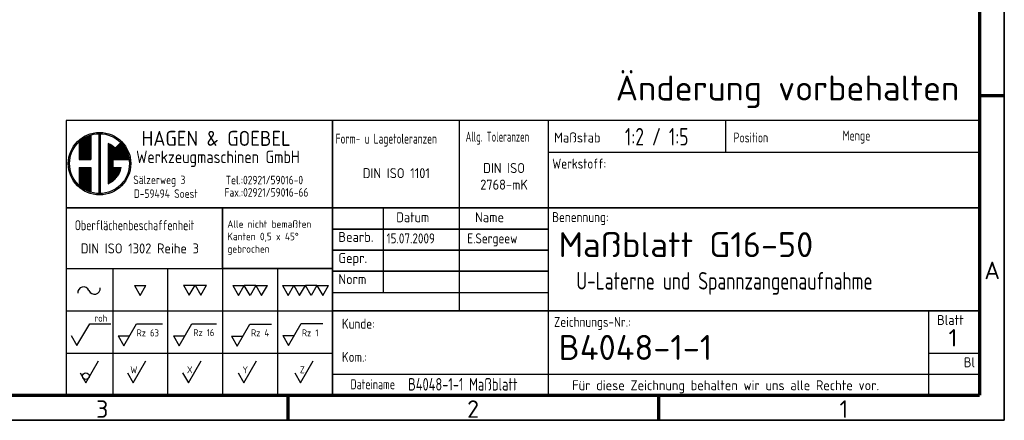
# Model space of a CAD drawing. Header units: millimetres. Extents: x 10 to 1178, y 10 to 831.
# Tile 6 of 8: x 784 to 1178, y 10 to 170. Entities that reach past the tile are written whole.
import ezdxf
from ezdxf.enums import TextEntityAlignment as Align

# ---------------------------------------------------------------- set-up
doc = ezdxf.new("R2010")
doc.units = ezdxf.units.MM
doc.header["$LTSCALE"] = 2
doc.layers.get('0').update_dxf_attribs({"lineweight": 25})
for name, color, linetype, lineweight in [('AM_BOR', 7, 'Continuous', 50), ('Rahmen (ISO)', 7, 'Continuous', 70), ('Symbol (ISO)', 7, 'Continuous', 25), ('Titel (ISO)', 7, 'Continuous', 50)]:
    doc.layers.add(name, color=color, linetype=linetype, lineweight=lineweight)
doc.styles.add('ACDINTS_30', font='isocp.shx')
doc.styles.add('ACDINTS_31', font='isocp.shx')
doc.styles.add('ACDINTS_32', font='isocp.shx')
doc.styles.add('ACDINTS_33', font='isocp.shx')
doc.styles.add('ACDINTS_34', font='isocp.shx')
doc.styles.add('ACDINTS_35', font='isocp.shx')
doc.styles.add('ACDINTS_40', font='isocp.shx')
doc.styles.add('ACDINTS_41', font='isocp.shx')
doc.styles.add('Notiztext (DIN)', font='isocpeur.ttf')
doc.styles.get("Standard").update_dxf_attribs({"font": 'ISOCP.shx'})
doc.styles.add('TextStyle32', font='isocp.shx')
doc.styles.add('TextStyle51', font='isocp.shx', dxfattribs={"width": 0.8})
doc.styles.add('TextStyle52', font='isocp.shx', dxfattribs={"width": 0.8})
doc.styles.add('TextStyle53', font='isocp.shx')
doc.styles.add('TextStyle54', font='isocp.shx')
doc.styles.add('TextStyle55', font='isocp.shx', dxfattribs={"width": 0.8})
doc.styles.add('TextStyle56', font='isocp.shx', dxfattribs={"width": 0.8})
doc.styles.add('TextStyle59', font='isocp.shx', dxfattribs={"width": 0.8})
doc.styles.add('TextStyle60', font='isocp.shx', dxfattribs={"width": 0.8})
doc.styles.add('TextStyle61', font='isocp.shx', dxfattribs={"width": 0.8})
doc.styles.add('TextStyle62', font='isocp.shx')
doc.styles.add('TextStyle63', font='isocp.shx')
doc.styles.add('TextStyle64', font='isocp.shx', dxfattribs={"width": 0.8})
doc.styles.add('TextStyle65', font='isocp.shx', dxfattribs={"width": 0.8})

# ---------------------------------------------------------------- blocks, each defined once
blk = doc.blocks.new('Ränder Hagen+Goebel Rahmen')
at = {"layer": 'Rahmen (ISO)', "linetype": 'Continuous', "lineweight": 35}
for p in [(589, 415), (5, 5)]:
    blk.add_line(p, (589, 5), dxfattribs=at)
at = {"layer": 'Rahmen (ISO)'}
for p, q in [((584, 410), (584, 10)), ((584, 70), (589, 70)), ((10, 10), (584, 10)), ((445.5, 10), (445.5, 5)), ((519.75, 10), (519.75, 5))]:
    blk.add_line(p, q, dxfattribs=at)
at = {"layer": 'Symbol (ISO)', "char_height": 3.5, "style": 'Notiztext (DIN)'}
for s, insert, attachment_point in [('A', (585, 35), 4), ('3', (408.375, 9), 2), ('2', (482.625, 9), 2), ('1', (556.875, 9), 2)]:
    blk.add_mtext(s, dxfattribs=dict(at, insert=insert, attachment_point=attachment_point))
blk = doc.blocks.new('Schriftfelder Hagen+Goebel')
at = {"color": 7}
for p, q in [((294.29, 154.82), (111.41, 154.82)), ((111.41, 154.82), (111.41, 99.83)), ((294.29, 99.83), (294.29, 154.82)), ((111.41, 99.83), (294.29, 99.83))]:
    blk.add_line(p, q, dxfattribs=at)
at = {"color": 7, "linetype": 'Continuous', "lineweight": 25}
for p, q in [((116.2, 151.88), (116.2, 147.01)), ((116.39, 151.98), (116.39, 147.01)), ((117.99, 152.46), (117.99, 139.96)), ((118.25, 152.46), (118.25, 139.96)), ((114.07, 150.62), (114.07, 147.01)), ((114.34, 150.85), (114.34, 147.01)), ((114.6, 151.05), (114.6, 147.01)), ((114.87, 151.24), (114.87, 147.01)), ((115.13, 151.4), (115.13, 147.01)), ((115.4, 151.54), (115.4, 147.01)), ((115.67, 151.67), (115.67, 147.01)), ((115.93, 151.78), (115.93, 147.01)), ((119.85, 150.25), (119.85, 142.17)), ((120.12, 150.12), (120.12, 142.3)), ((120.38, 149.97), (120.38, 142.45)), ((121.23, 149.31), (122.36, 150.44)), ((121.98, 150.07), (121.98, 147.01)), ((122.25, 150.33), (122.25, 147.01)), ((122.51, 150.25), (122.51, 147.01)), ((122.78, 149.97), (122.78, 147.01)), ((120.65, 149.8), (120.65, 142.62)), ((120.92, 149.6), (120.92, 147.01)), ((121.18, 149.36), (121.18, 147.01)), ((121.45, 149.54), (121.45, 147.01)), ((121.71, 149.8), (121.71, 147.01)), ((123.04, 149.62), (123.04, 147.01)), ((123.31, 149.2), (123.31, 147.01)), ((123.58, 148.68), (123.58, 147.01)), ((123.84, 147.97), (123.84, 147.01)), ((114.07, 147.01), (116.39, 147.01)), ((120.78, 147.01), (124.06, 147.01)), ((120.78, 147.01), (120.78, 145.41)), ((114.07, 145.41), (114.07, 141.8)), ((114.07, 145.41), (116.39, 145.41)), ((114.34, 145.41), (114.34, 141.57)), ((114.6, 145.41), (114.6, 141.37)), ((114.87, 145.41), (114.87, 141.18)), ((115.13, 145.41), (115.13, 141.02)), ((115.4, 145.41), (115.4, 140.88)), ((115.67, 145.41), (115.67, 140.75)), ((115.93, 145.41), (115.93, 140.64)), ((116.2, 145.41), (116.2, 140.54)), ((116.39, 145.41), (116.39, 140.44)), ((120.78, 145.41), (122.44, 145.41)), ((120.92, 145.41), (120.92, 142.82)), ((121.18, 145.41), (121.18, 143.06)), ((121.45, 145.41), (121.45, 143.34)), ((121.71, 145.41), (121.71, 143.68)), ((121.98, 145.41), (121.98, 144.11)), ((122.25, 145.41), (122.25, 144.7)), ((111.41, 125.21), (142.75, 125.21)), ((120.75, 125.21), (120.75, 99.83)), ((131.75, 125.21), (131.75, 99.83)), ((142.75, 125.21), (142.75, 99.83)), ((153.75, 125.21), (153.75, 99.83)), ((111.41, 116.75), (164.75, 116.75)), ((111.41, 108.29), (164.75, 108.29))]:
    blk.add_line(p, q, dxfattribs=at)
at = {"color": 7, "linetype": 'Continuous', "lineweight": 35}
blk.add_line((142.75, 125.21), (164.75, 125.21), dxfattribs=at)
for p, q in [((125.1, 121.84), (127.41, 121.84)), ((125.1, 121.84), (126.25, 119.84)), ((126.25, 119.84), (127.41, 121.84)), ((134.94, 121.85), (137.25, 121.85)), ((134.94, 121.85), (136.1, 119.85)), ((136.1, 119.85), (137.25, 121.85)), ((137.25, 121.85), (138.41, 119.85)), ((137.25, 121.85), (139.56, 121.85)), ((138.41, 119.85), (139.56, 121.85)), ((144.79, 121.84), (147.1, 121.84)), ((144.79, 121.84), (145.94, 119.84)), ((145.94, 119.84), (147.1, 121.84)), ((148.25, 119.84), (147.1, 121.84)), ((149.41, 121.84), (147.1, 121.84)), ((149.41, 121.84), (148.25, 119.84)), ((149.41, 121.84), (150.56, 119.84)), ((149.41, 121.84), (151.72, 121.84)), ((150.56, 119.84), (151.72, 121.84)), ((154.73, 121.84), (155.88, 119.84)), ((154.73, 121.84), (157.04, 121.84)), ((155.88, 119.84), (157.04, 121.84)), ((157.04, 121.84), (159.35, 121.84)), ((157.04, 121.84), (158.19, 119.84)), ((158.19, 119.84), (159.35, 121.84)), ((161.66, 121.84), (159.35, 121.84)), ((160.5, 119.84), (159.35, 121.84)), ((161.66, 121.84), (160.5, 119.84)), ((161.66, 121.84), (163.97, 121.84)), ((161.66, 121.84), (162.81, 119.84)), ((162.81, 119.84), (163.97, 121.84)), ((113.6, 109.77), (116.15, 114.17)), ((116.15, 114.17), (120.35, 114.17)), ((123.01, 109.74), (125.55, 114.14)), ((125.55, 114.14), (130.76, 114.14)), ((134.08, 109.74), (136.62, 114.14)), ((136.62, 114.14), (141.57, 114.14)), ((145.69, 109.7), (148.23, 114.1)), ((148.23, 114.1), (152.55, 114.1)), ((155.96, 109.79), (158.5, 114.19)), ((158.5, 114.19), (162.82, 114.19)), ((112.45, 111.77), (113.6, 109.77)), ((121.85, 111.74), (123.01, 109.74)), ((121.85, 111.74), (124.16, 111.74)), ((132.92, 111.74), (134.08, 109.74)), ((132.92, 111.74), (135.23, 111.74)), ((144.53, 111.7), (146.84, 111.7)), ((144.53, 111.7), (145.69, 109.7)), ((154.81, 111.79), (157.12, 111.79)), ((154.81, 111.79), (155.96, 109.79)), ((115.4, 102.33), (117.94, 106.73)), ((124.85, 102.33), (127.39, 106.73)), ((135.92, 102.33), (138.46, 106.73)), ((147.01, 102.33), (149.55, 106.73)), ((158.39, 102.33), (160.93, 106.73)), ((114.25, 104.33), (115.4, 102.33)), ((123.7, 104.33), (124.85, 102.33)), ((134.76, 104.33), (135.92, 102.33)), ((145.85, 104.33), (147.01, 102.33)), ((157.23, 104.33), (158.39, 102.33))]:
    blk.add_line(p, q)
at = {"color": 7, "lineweight": 35}
blk.add_line((164.75, 120.98), (164.75, 99.83), dxfattribs=at)
at = {"color": 7, "linetype": 'Continuous', "lineweight": 25}
for radius in [6.25, 5.99]:
    blk.add_circle((118.12, 146.21), radius, dxfattribs=at)
blk.add_circle((115.4, 103.66), 0.667)
for start, end in [(45, 66.8002), (293.1998, 349.5243)]:
    blk.add_arc((118.12, 146.21), 4.39, start, end, dxfattribs=at)
for centre, start, end in [((114.92, 120.36), 21.9122, 185.4858), ((117.09, 121.23), 201.9122, 5.4858)]:
    blk.add_arc(centre, 1.17, start, end)
at = {"layer": 'AM_BOR', "color": 7, "linetype": 'Continuous', "lineweight": 35}
for p, q in [((164.75, 154.82), (164.75, 120.98)), ((111.41, 137.35), (294.29, 137.35)), ((142.75, 125.21), (142.75, 137.35))]:
    blk.add_line(p, q, dxfattribs=at)
at = {"layer": 'AM_BOR', "color": 7, "linetype": 'Continuous', "lineweight": 25}
for p, q in [((190.15, 154.82), (190.15, 116.75)), ((207.93, 154.82), (207.93, 99.83)), ((243.49, 154.82), (243.49, 148.49)), ((207.93, 148.49), (294.29, 148.49)), ((174.91, 137.35), (174.91, 120.43)), ((164.75, 120.43), (207.93, 120.43)), ((284.13, 116.75), (284.13, 99.83)), ((284.13, 108.29), (294.29, 108.29)), ((164.75, 104.06), (294.29, 104.06))]:
    blk.add_line(p, q, dxfattribs=at)
at = {"layer": 'AM_BOR', "color": 7, "lineweight": 35}
blk.add_line((164.75, 116.75), (294.29, 116.75), dxfattribs=at)
at = {"layer": 'Titel (ISO)', "color": 7, "linetype": 'Continuous', "lineweight": 35}
for p, q in [((164.75, 133.12), (207.93, 133.12)), ((164.75, 128.89), (207.93, 128.89)), ((207.93, 124.66), (164.75, 124.66))]:
    blk.add_line(p, q, dxfattribs=at)
at = {"color": 7}
blk.add_text('HAGEN & GOEBEL', height=3, dxfattribs=at).set_placement((126.55, 149.76))
at = {"color": 7, "width": 0.9}
for s, height, p in [('Werkzeugmaschinen GmbH', 2.5, (125.45, 146.3)), ('Sälzerweg 3', 1.7, (124.88, 142.11)), ('Tel.:02921/59016-0', 1.7, (143.38, 142.07)), ('D-59494 Soest', 1.7, (124.99, 139.35)), ('Fax.:02921/59016-66', 1.7, (143.13, 139.6))]:
    blk.add_text(s, height=height, dxfattribs=at).set_placement(p)
at = {"color": 7, "style": 'ACDINTS_30', "width": 0.8}
blk.add_text('Oberflächenbeschaffenheit', height=2, dxfattribs=at).set_placement((113.16, 132.88))
at = {"color": 7, "style": 'ACDINTS_30'}
for s, p in [('Gepr.', (165.95, 126.31)), ('Norm', (165.95, 122.08))]:
    blk.add_text(s, height=2, dxfattribs=at).set_placement(p)
at = {"color": 7, "char_height": 2, "attachment_point": 1, "line_spacing_factor": 0.332}
for s, insert in [('\\fISOCP|b0|i0;\\W0.90;\\H2.0000;Werkstoff:', (208.77, 147.21)), ('\\fISOCP|b0|i0;\\W0.90;\\H2.0000;Benennung:', (208.76, 136.5)), ('\\fISOCP|b0|i0;\\W0.90;\\H2.0000;Zeichnungs-Nr.:', (209.11, 115.53))]:
    blk.add_mtext(s, dxfattribs=dict(at, insert=insert))
at = {"char_height": 1.4}
for s, insert, attachment_point, style in [('roh', (117.1, 114.56), 7, 'ACDINTS_40'), ('Rz 63', (125.53, 111.62), 7, 'ACDINTS_40'), ('Rz 16', (136.89, 111.67), 7, 'ACDINTS_40'), ('Rz 4', (148.45, 111.63), 7, 'ACDINTS_40'), ('Rz 1', (158.63, 111.62), 7, 'ACDINTS_40'), ('W', (125.69, 104.24), 9, 'ACDINTS_41'), ('X', (136.76, 104.25), 9, 'ACDINTS_41'), ('Y', (147.85, 104.24), 9, 'ACDINTS_41'), ('Z', (159.23, 104.26), 9, 'ACDINTS_41')]:
    blk.add_mtext(s, dxfattribs=dict(at, insert=insert, attachment_point=attachment_point, style=style))
at = {"color": 7, "insert": (166.66, 115.16), "char_height": 2, "width": 31.2179, "attachment_point": 1, "line_spacing_factor": 0.996}
blk.add_mtext('\\fISOCP|b0|i0;\\W0.90;\\H2.0000;Kunde:\\P\\PKom.:', dxfattribs=at)
at = {"layer": 'AM_BOR', "color": 7, "style": 'ACDINTS_30'}
for s, width, p in [('Form- u Lagetoleranzen', 0.75, (165.41, 150.21)), ('Allg. Toleranzen', 0.7, (191.43, 150.6)), ('Position', 0.8, (245.09, 150.43)), ('Menge', 0.8, (266.9, 150.83)), ('Dateiname', 0.8, (168.36, 101.05))]:
    blk.add_text(s, height=2, dxfattribs=dict(at, width=width)).set_placement(p)
for s, p in [('Maßstab', (209.15, 150.43)), ('Bearb.', (165.95, 130.54))]:
    blk.add_text(s, height=2, dxfattribs=at).set_placement(p)
at = {"layer": 'AM_BOR', "color": 7, "style": 'ACDINTS_32', "width": 0.983632}
blk.add_text('Datum', height=2, dxfattribs=at).set_placement((180.84, 134.48), align=Align.CENTER)
at = {"layer": 'AM_BOR', "color": 7, "style": 'ACDINTS_31'}
blk.add_text('Name', height=2, dxfattribs=at).set_placement((199.12, 134.48), align=Align.RIGHT)
at = {"layer": 'AM_BOR', "color": 7, "style": 'ACDINTS_32'}
for s, p in [('Blatt', (288.5, 113.9)), ('Bl', (292.31, 105.44))]:
    blk.add_text(s, height=2, dxfattribs=at).set_placement(p, align=Align.CENTER)
at = {"layer": 'AM_BOR', "color": 7, "char_height": 2, "line_spacing_factor": 0.332}
for s, insert, attachment_point, style in [('DIN ISO 1101', (177.55, 143.3), 8, 'ACDINTS_34'), ('DIN ISO 1302 Reihe 3', (114.36, 130.23), 1, 'ACDINTS_33'), ('Für diese Zeichnung behalten wir uns alle Rechte vor.', (212.76, 102.85), 1, 'ACDINTS_33')]:
    blk.add_mtext(s, dxfattribs=dict(at, insert=insert, attachment_point=attachment_point, style=style))
at = {"layer": 'AM_BOR', "color": 7, "line_spacing_factor": 0.996}
for s, insert, char_height, width, attachment_point, style in [('DIN ISO 2768-mK', (199.12, 141), 2, 15.0375, 8, 'ACDINTS_34'), (' \\PAlle nicht bemaßten Kanten 0,5 x 45° gebrochen', (143.71, 137.35), 1.5, 20.5101, 1, 'ACDINTS_35')]:
    blk.add_mtext(s, dxfattribs=dict(at, insert=insert, char_height=char_height, width=width, attachment_point=attachment_point, style=style))
at = {"layer": 'AM_BOR', "color": 7}
for tag, p, height, style, width in [('Maßstab:', (223.33, 149.84), 3.5, 'TextStyle64', 0.8), ('Positionsnummer', (254.96, 149.95), 3.5, 'TextStyle61', 0.8), ('Menge', (277.56, 149.84), 3.5, 'TextStyle60', 0.8), ('Material', (224.04, 143.99), 3, 'TextStyle52', 0.8), ('Halbzeug_(1.Zeile)', (261.93, 144.06), 3, 'TextStyle56', 0.8), ('Material_(2.Zeile)', (224.02, 139.81), 3, 'TextStyle51', 0.8), ('Halbzeug_(2.Zeile)', (261.93, 139.78), 3, 'TextStyle55', 0.8), ('ERSTELLUNGSDATUM', (175.59, 130.24), 2, 'TextStyle63', 0.9), ('AUTOR', (191.76, 130.24), 2, 'TextStyle62', 0.9), ('KONTROLLIERT_VON', (192.23, 126.32), 2, 'TextStyle54', 0.9), ('KONTROLLDATUM', (175.75, 126.01), 2, 'TextStyle53', 0.9), ('Beschreibung_2', (213.59, 121), 3.5, 'TextStyle59', 0.8), ('DATEINAME', (179.92, 100.78), 2.5, 'TextStyle65', 0.8)]:
    blk.add_attdef(tag, p, '', height=height, dxfattribs=dict(at, style=style, width=width))
at = {"layer": 'AM_BOR', "color": 7, "style": 'TextStyle32'}
blk.add_attdef('Plot-Datum', text='', height=3, dxfattribs=at).set_placement((288.92, 100.24), align=Align.CENTER)
at = {"layer": 'Titel (ISO)', "style": 'Notiztext (DIN)'}
blk.add_attdef('TITEL', text='', height=5, dxfattribs=at).set_placement((210.05, 129.99), align=Align.MIDDLE_LEFT)
blk.add_attdef('Blattnummer', text='', height=3.5, dxfattribs=at).set_placement((290.13, 111.34), align=Align.MIDDLE_CENTER)
at = {"layer": 'Titel (ISO)', "color": 7, "style": 'Notiztext (DIN)'}
blk.add_attdef('BAUTEILNUMMER', text='', height=5, dxfattribs=at).set_placement((210.03, 109.41), align=Align.MIDDLE_LEFT)

msp = doc.modelspace()

# ---------------------------------------------------------------- block references
at = {"xscale": 2, "yscale": 2, "zscale": 2}
msp.add_blockref('Ränder Hagen+Goebel Rahmen', (0, 0), dxfattribs=at)
msp.add_blockref('Schriftfelder Hagen+Goebel', (579.4132, -179.6567), dxfattribs=at).add_auto_attribs({'Blattnummer': '1 ', 'TITEL': 'Maßblatt G16-50', 'BAUTEILNUMMER': 'B4048-1-1 ', 'Beschreibung_2': 'U-Laterne und Spannzangenaufnahme', 'AUTOR': 'E.Sergeew', 'ERSTELLUNGSDATUM': '15.07.2009', 'Maßstab:': '1:2 / 1:5', 'DATEINAME': 'B4048-1-1 Maßblatt '})

# ---------------------------------------------------------------- texts
at = {"layer": 'Symbol (ISO)', "insert": (1022.3709, 148.0181), "char_height": 10, "width": 176.837538, "attachment_point": 1, "style": 'Notiztext (DIN)'}
msp.add_mtext('{\\fISOCPEUR|b0|i0;\\H10.0000;Änderung vorbehalten}', dxfattribs=at)

doc.saveas('drawing.dxf')
